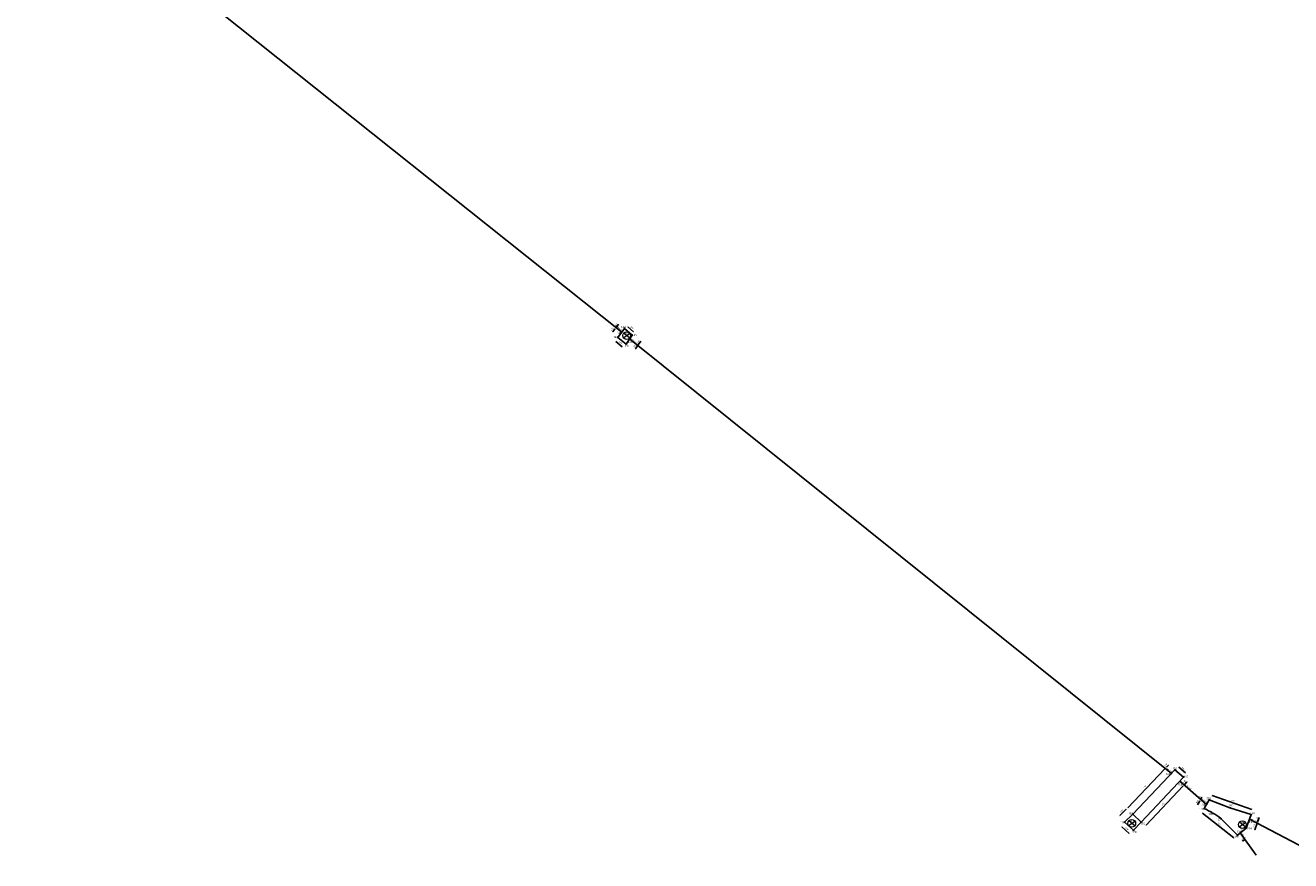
# Model space of a CAD drawing. Extents: x 563335 to 563800, y 5936771 to 5937339.
# Tile 4 of 9: x 563593 to 563695, y 5936988 to 5937055. Entities that reach past the tile are written whole.
import ezdxf

# ---------------------------------------------------------------- set-up
doc = ezdxf.new("R2010")
doc.units = 0
for name, color, linetype in [('Achsen_M', 32, 'Continuous'), ('Bauwerke', 250, 'Continuous'), ('bemaßung', 252, 'Continuous'), ('beschriftung layout', 7, 'Continuous')]:
    doc.layers.add(name, color=color, linetype=linetype)
for name, color, linetype, lineweight in [('VERM_Punkt_Nr', 7, 'Continuous', 25), ('VERM_Siel_Symbol', 7, 'Continuous', 18), ('VERM_Topo_Symbol', 7, 'Continuous', 18)]:
    doc.layers.add(name, color=color, linetype=linetype, lineweight=lineweight)
doc.styles.add('Segoe UI', font='segoeui.ttf', dxfattribs={"height": 12})
doc.styles.get("Standard").update_dxf_attribs({"font": 'swissc.ttf'})
doc.styles.add('VERM_ARIAL', font='arial.ttf', dxfattribs={"width": 0.875, "height": 1.6})
doc.dimstyles.new('Beschriftung', dxfattribs={"dimscale": 0, "dimtxt": 0.1, "dimasz": 0.1, "dimexe": 1.25, "dimexo": 0.625, "dimgap": 0.1, "dimtad": 1, "dimtxsty": 'Standard', "dimcen": 0.25, "dimse1": 1, "dimse2": 1, "dimadec": 0, "dimazin": 0, "dimtfac": 1, "dimtmove": 1, "dimatfit": 3, "dimfxl": 1, "dimarcsym": 0})

# ---------------------------------------------------------------- blocks, each defined once
blk = doc.blocks.new('2DECKEL')
at = {"color": 0, "linetype": 'ByBlock', "lineweight": -2}
for p, q in [((-2.6, -1.7), (2.6, 1.7)), ((2.4, -1.9), (-2.4, 1.9))]:
    blk.add_line(p, q, dxfattribs=at)
blk.add_circle((0, 0), 3.1, dxfattribs=at)
at = {"layer": 'VERM_Punkt_Nr', "color": 0, "style": 'VERM_ARIAL', "width": 0.875}
blk.add_attdef('PNR', (4.1, 1.4), '', height=1.6, dxfattribs=at)
blk = doc.blocks.new('2LTG')
at = {"linetype": 'ByBlock', "lineweight": -2, "ltscale": 0.8}
h = blk.add_hatch(color=0, dxfattribs=at)
edge = h.paths.add_edge_path()
edge.add_arc((0, 0), 0.3, 0, 360)
at = {"color": 0, "linetype": 'ByBlock', "lineweight": -2}
blk.add_circle((0, 0), 0.3, dxfattribs=at)
blk.add_point((0, 0), dxfattribs=at)
blk.add_point((0, 0), dxfattribs=at)
at = {"layer": 'VERM_Punkt_Nr', "color": 0, "style": 'VERM_ARIAL', "width": 0.875}
blk.add_attdef('PNR', (1.2, 1.4), '', height=1.6, dxfattribs=at)
blk = doc.blocks.new('3ALL_PKT')
at = {"linetype": 'ByBlock', "lineweight": -2, "ltscale": 0.8}
h = blk.add_hatch(color=0, dxfattribs=at)
edge = h.paths.add_edge_path()
edge.add_arc((0, 0), 0.3, 0, 360)
at = {"color": 0, "linetype": 'ByBlock', "lineweight": -2}
blk.add_circle((0, 0), 0.3, dxfattribs=at)
blk.add_point((0, 0), dxfattribs=at)
blk.add_point((0, 0), dxfattribs=at)
at = {"layer": 'VERM_Punkt_Nr', "color": 0, "style": 'VERM_ARIAL', "width": 0.875}
blk.add_attdef('PNR', (1, 1.4), '', height=1.6, dxfattribs=at)
blk = doc.blocks.new('*D115')
at = {"layer": 'bemaßung', "color": 0, "lineweight": -2, "transparency": 16777216}
blk.add_line((563641.6, 5937031.04), (563642.06, 5937030.64), dxfattribs=at)
at = {"layer": 'bemaßung', "color": 0, "transparency": 16777216}
for points in [[(563641.61, 5937031.05), (563641.59, 5937031.03), (563641.52, 5937031.11)], [(563642.07, 5937030.65), (563642.05, 5937030.63), (563642.13, 5937030.58)]]:
    blk.add_solid(points, dxfattribs=at)
at = {"layer": 'Defpoints', "color": 0, "transparency": 16777216}
for p in [(563641.34, 5937030.89, 11), (563641.94, 5937030.36, 11.01), (563642.13, 5937030.58)]:
    blk.add_point(p, dxfattribs=at)
at = {"layer": 'bemaßung', "color": 0, "transparency": 16777216, "insert": (563641.93, 5937030.96), "char_height": 0.1, "attachment_point": 5, "rotation": 318.8009}
blk.add_mtext('0,81', dxfattribs=at)
blk = doc.blocks.new('*D116')
at = {"layer": 'bemaßung', "color": 0, "lineweight": -2, "transparency": 16777216}
blk.add_line((563640.65, 5937029.85), (563641.16, 5937029.43), dxfattribs=at)
at = {"layer": 'bemaßung', "color": 0, "transparency": 16777216}
for points in [[(563640.67, 5937029.86), (563640.64, 5937029.84), (563640.58, 5937029.91)], [(563641.17, 5937029.44), (563641.15, 5937029.42), (563641.24, 5937029.37)]]:
    blk.add_solid(points, dxfattribs=at)
at = {"layer": 'Defpoints', "color": 0, "transparency": 16777216}
for p in [(563640.81, 5937030.19, 11), (563641.24, 5937029.37), (563641.47, 5937029.64, 10.99)]:
    blk.add_point(p, dxfattribs=at)
at = {"layer": 'bemaßung', "color": 0, "transparency": 16777216, "insert": (563641.01, 5937029.76), "char_height": 0.1, "attachment_point": 5, "rotation": 320.4139}
blk.add_mtext('0,86', dxfattribs=at)
blk = doc.blocks.new('*D119')
at = {"layer": 'bemaßung', "color": 0, "lineweight": -2, "transparency": 16777216}
blk.add_line((563640.39, 5937030.63), (563640.57, 5937030.87), dxfattribs=at)
at = {"layer": 'bemaßung', "color": 0, "transparency": 16777216}
for points in [[(563640.37, 5937030.64), (563640.4, 5937030.62), (563640.33, 5937030.55)], [(563640.56, 5937030.88), (563640.59, 5937030.86), (563640.63, 5937030.95)]]:
    blk.add_solid(points, dxfattribs=at)
at = {"layer": 'Defpoints', "color": 0, "transparency": 16777216}
for p in [(563640.63, 5937030.95), (563641.11, 5937030.6, 11), (563640.81, 5937030.19, 11)]:
    blk.add_point(p, dxfattribs=at)
at = {"layer": 'bemaßung', "color": 0, "transparency": 16777216, "insert": (563640.35, 5937030.85), "char_height": 0.1, "attachment_point": 5, "rotation": 53.1431}
blk.add_mtext('0,51', dxfattribs=at)
blk = doc.blocks.new('*D121')
at = {"layer": 'bemaßung', "color": 0, "lineweight": -2, "transparency": 16777216}
blk.add_line((563642.22, 5937029.26), (563642.39, 5937029.51), dxfattribs=at)
at = {"layer": 'bemaßung', "color": 0, "transparency": 16777216}
for points in [[(563642.37, 5937029.52), (563642.4, 5937029.5), (563642.44, 5937029.59)], [(563642.21, 5937029.27), (563642.24, 5937029.25), (563642.17, 5937029.18)]]:
    blk.add_solid(points, dxfattribs=at)
at = {"layer": 'Defpoints', "color": 0, "transparency": 16777216}
for p in [(563641.47, 5937029.64, 10.99), (563641.74, 5937030.06, 11.01), (563642.44, 5937029.59)]:
    blk.add_point(p, dxfattribs=at)
at = {"layer": 'bemaßung', "color": 0, "transparency": 16777216, "insert": (563642.17, 5937029.47), "char_height": 0.1, "attachment_point": 5, "rotation": 56.383}
blk.add_mtext('0,5', dxfattribs=at)
blk = doc.blocks.new('*D123')
at = {"layer": 'bemaßung', "color": 0, "lineweight": -2, "transparency": 16777216}
blk.add_line((563686.01, 5936995.55), (563686.55, 5936995.1), dxfattribs=at)
at = {"layer": 'bemaßung', "color": 0, "transparency": 16777216}
for points in [[(563686.02, 5936995.57), (563686, 5936995.54), (563685.93, 5936995.62)], [(563686.56, 5936995.11), (563686.54, 5936995.09), (563686.63, 5936995.04)]]:
    blk.add_solid(points, dxfattribs=at)
at = {"layer": 'Defpoints', "color": 0, "transparency": 16777216}
for p in [(563685.7, 5936995.35, 10.56), (563686.4, 5936994.76, 10.53), (563686.63, 5936995.04)]:
    blk.add_point(p, dxfattribs=at)
at = {"layer": 'bemaßung', "color": 0, "transparency": 16777216, "insert": (563686.38, 5936995.45), "char_height": 0.1, "attachment_point": 5, "rotation": 320.0235}
blk.add_mtext('0,91', dxfattribs=at)
blk = doc.blocks.new('*D124')
at = {"layer": 'bemaßung', "color": 0, "lineweight": -2, "transparency": 16777216}
blk.add_line((563681.42, 5936990.74), (563682, 5936990.22), dxfattribs=at)
at = {"layer": 'bemaßung', "color": 0, "transparency": 16777216}
for points in [[(563681.43, 5936990.76), (563681.41, 5936990.73), (563681.35, 5936990.81)], [(563682.01, 5936990.23), (563681.99, 5936990.2), (563682.08, 5936990.15)]]:
    blk.add_solid(points, dxfattribs=at)
at = {"layer": 'Defpoints', "color": 0, "transparency": 16777216}
for p in [(563681.63, 5936991.13, 10.66), (563682.08, 5936990.15), (563682.36, 5936990.47, 10.7)]:
    blk.add_point(p, dxfattribs=at)
at = {"layer": 'bemaßung', "color": 0, "transparency": 16777216, "insert": (563681.82, 5936990.6), "char_height": 0.1, "attachment_point": 5, "rotation": 317.8547}
blk.add_mtext('0,99', dxfattribs=at)
blk = doc.blocks.new('*D127')
at = {"layer": 'bemaßung', "color": 0, "lineweight": -2, "transparency": 16777216}
blk.add_line((563685.17, 5936995.71), (563685.02, 5936995.55), dxfattribs=at)
at = {"layer": 'bemaßung', "color": 0, "transparency": 16777216}
for points in [[(563685.16, 5936995.72), (563685.19, 5936995.7), (563685.24, 5936995.79)], [(563685.01, 5936995.57), (563685.03, 5936995.54), (563684.95, 5936995.48)]]:
    blk.add_solid(points, dxfattribs=at)
at = {"layer": 'Defpoints', "color": 0, "transparency": 16777216}
for p in [(563684.95, 5936995.48), (563685.41, 5936995.04, 10.56), (563685.7, 5936995.35, 10.56)]:
    blk.add_point(p, dxfattribs=at)
at = {"layer": 'bemaßung', "color": 0, "transparency": 16777216, "insert": (563684.98, 5936995.74), "char_height": 0.1, "attachment_point": 5, "rotation": 46.3473}
blk.add_mtext('0,42', dxfattribs=at)
blk = doc.blocks.new('*D129')
at = {"layer": 'bemaßung', "color": 0, "lineweight": -2, "transparency": 16777216}
blk.add_line((563684.88, 5936995.41), (563681.91, 5936992.29), dxfattribs=at)
at = {"layer": 'bemaßung', "color": 0, "transparency": 16777216}
for points in [[(563684.87, 5936995.42), (563684.9, 5936995.4), (563684.95, 5936995.48)], [(563681.9, 5936992.3), (563681.92, 5936992.28), (563681.84, 5936992.22)]]:
    blk.add_solid(points, dxfattribs=at)
at = {"layer": 'Defpoints', "color": 0, "transparency": 16777216}
for p in [(563685.41, 5936995.04, 10.56), (563681.84, 5936992.22), (563682.3, 5936991.78, 10.61)]:
    blk.add_point(p, dxfattribs=at)
at = {"layer": 'bemaßung', "color": 0, "transparency": 16777216, "insert": (563683.28, 5936993.96), "char_height": 0.1, "attachment_point": 5, "rotation": 46.3473}
blk.add_mtext('4,51', dxfattribs=at)
blk = doc.blocks.new('*D130')
at = {"layer": 'bemaßung', "color": 0, "lineweight": -2, "transparency": 16777216}
blk.add_line((563686.36, 5936994.05), (563683.38, 5936990.89), dxfattribs=at)
at = {"layer": 'bemaßung', "color": 0, "transparency": 16777216}
for points in [[(563686.34, 5936994.06), (563686.37, 5936994.03), (563686.43, 5936994.12)], [(563683.36, 5936990.9), (563683.39, 5936990.88), (563683.31, 5936990.82)]]:
    blk.add_solid(points, dxfattribs=at)
at = {"layer": 'Defpoints', "color": 0, "transparency": 16777216}
for p in [(563686.09, 5936994.44, 10.52), (563682.97, 5936991.13, 10.6), (563683.31, 5936990.82)]:
    blk.add_point(p, dxfattribs=at)
at = {"layer": 'bemaßung', "color": 0, "transparency": 16777216, "insert": (563684.75, 5936992.58), "char_height": 0.1, "attachment_point": 5, "rotation": 46.6441}
blk.add_mtext('4,54', dxfattribs=at)
blk = doc.blocks.new('*D131')
at = {"layer": 'bemaßung', "color": 0, "lineweight": -2, "transparency": 16777216}
blk.add_line((563681.26, 5936991.66), (563681.78, 5936992.16), dxfattribs=at)
at = {"layer": 'bemaßung', "color": 0, "transparency": 16777216}
for points in [[(563681.25, 5936991.67), (563681.27, 5936991.65), (563681.19, 5936991.59)], [(563681.77, 5936992.18), (563681.8, 5936992.15), (563681.86, 5936992.23)]]:
    blk.add_solid(points, dxfattribs=at)
at = {"layer": 'Defpoints', "color": 0, "transparency": 16777216}
for p in [(563681.86, 5936992.23), (563682.3, 5936991.78, 10.61), (563681.63, 5936991.13, 10.66)]:
    blk.add_point(p, dxfattribs=at)
at = {"layer": 'bemaßung', "color": 0, "transparency": 16777216, "insert": (563681.41, 5936992.03), "char_height": 0.1, "attachment_point": 5, "rotation": 44.1732}
blk.add_mtext('0,93', dxfattribs=at)
blk = doc.blocks.new('*D132')
at = {"layer": 'bemaßung', "color": 0, "lineweight": -2, "transparency": 16777216}
blk.add_line((563686.49, 5936994.19), (563686.66, 5936994.38), dxfattribs=at)
at = {"layer": 'bemaßung', "color": 0, "transparency": 16777216}
for points in [[(563686.48, 5936994.2), (563686.5, 5936994.18), (563686.42, 5936994.12)], [(563686.65, 5936994.39), (563686.68, 5936994.36), (563686.73, 5936994.45)]]:
    blk.add_solid(points, dxfattribs=at)
at = {"layer": 'Defpoints', "color": 0, "transparency": 16777216}
for p in [(563686.4, 5936994.76, 10.53), (563686.09, 5936994.44, 10.52), (563686.73, 5936994.45)]:
    blk.add_point(p, dxfattribs=at)
at = {"layer": 'bemaßung', "color": 0, "transparency": 16777216, "insert": (563686.46, 5936994.39), "char_height": 0.1, "attachment_point": 5, "rotation": 46.6441}
blk.add_mtext('0,45', dxfattribs=at)
blk = doc.blocks.new('*D133')
at = {"layer": 'bemaßung', "color": 0, "lineweight": -2, "transparency": 16777216}
blk.add_line((563688.7, 5936993.27), (563691.89, 5936992.14), dxfattribs=at)
at = {"layer": 'bemaßung', "color": 0, "transparency": 16777216}
for points in [[(563688.7, 5936993.28), (563688.69, 5936993.25), (563688.6, 5936993.3)], [(563691.89, 5936992.16), (563691.88, 5936992.13), (563691.98, 5936992.11)]]:
    blk.add_solid(points, dxfattribs=at)
at = {"layer": 'Defpoints', "color": 0, "transparency": 16777216}
for p in [(563688.47, 5936992.93, 10.49), (563691.85, 5936991.73, 10.4), (563691.98, 5936992.11)]:
    blk.add_point(p, dxfattribs=at)
at = {"layer": 'bemaßung', "color": 0, "transparency": 16777216, "insert": (563690.35, 5936992.86), "char_height": 0.1, "attachment_point": 5, "rotation": 340.5317}
blk.add_mtext('3,58', dxfattribs=at)
blk = doc.blocks.new('*D137')
at = {"layer": 'bemaßung', "color": 0, "lineweight": -2, "transparency": 16777216}
blk.add_line((563692.13, 5936990.51), (563692.32, 5936991.04), dxfattribs=at)
at = {"layer": 'bemaßung', "color": 0, "transparency": 16777216}
for points in [[(563692.3, 5936991.04), (563692.33, 5936991.03), (563692.35, 5936991.13)], [(563692.11, 5936990.52), (563692.14, 5936990.5), (563692.09, 5936990.42)]]:
    blk.add_solid(points, dxfattribs=at)
at = {"layer": 'Defpoints', "color": 0, "transparency": 16777216}
for p in [(563691.45, 5936990.65, 10.38), (563691.71, 5936991.36, 10.39), (563692.35, 5936991.13)]:
    blk.add_point(p, dxfattribs=at)
at = {"layer": 'bemaßung', "color": 0, "transparency": 16777216, "insert": (563692.07, 5936990.83), "char_height": 0.1, "attachment_point": 5, "rotation": 69.9104}
blk.add_mtext('0,76', dxfattribs=at)
blk = doc.blocks.new('*D138')
at = {"layer": 'bemaßung', "color": 0, "lineweight": -2, "transparency": 16777216}
blk.add_line((563687.91, 5936991.86), (563690.44, 5936989.86), dxfattribs=at)
at = {"layer": 'bemaßung', "color": 0, "transparency": 16777216}
for points in [[(563687.92, 5936991.87), (563687.9, 5936991.84), (563687.83, 5936991.92)], [(563690.45, 5936989.87), (563690.43, 5936989.84), (563690.51, 5936989.79)]]:
    blk.add_solid(points, dxfattribs=at)
at = {"layer": 'Defpoints', "color": 0, "transparency": 16777216}
for p in [(563688.06, 5936992.21, 10.48), (563690.51, 5936989.79), (563690.75, 5936990.09, 10.38)]:
    blk.add_point(p, dxfattribs=at)
at = {"layer": 'bemaßung', "color": 0, "transparency": 16777216, "insert": (563689.27, 5936990.98), "char_height": 0.1, "attachment_point": 5, "rotation": 321.6412}
blk.add_mtext('3,42', dxfattribs=at)
blk = doc.blocks.new('*D140')
at = {"layer": 'bemaßung', "color": 0, "lineweight": -2, "transparency": 16777216}
blk.add_line((563687.76, 5936992.94), (563687.88, 5936993.14), dxfattribs=at)
at = {"layer": 'bemaßung', "color": 0, "transparency": 16777216}
for points in [[(563687.75, 5936992.94), (563687.78, 5936992.93), (563687.71, 5936992.85)], [(563687.87, 5936993.15), (563687.9, 5936993.14), (563687.93, 5936993.23)]]:
    blk.add_solid(points, dxfattribs=at)
at = {"layer": 'Defpoints', "color": 0, "transparency": 16777216}
for p in [(563687.93, 5936993.23), (563688.47, 5936992.93, 10.49), (563688.25, 5936992.54, 10.48)]:
    blk.add_point(p, dxfattribs=at)
at = {"layer": 'bemaßung', "color": 0, "transparency": 16777216, "insert": (563687.68, 5936993.12), "char_height": 0.1, "attachment_point": 5, "rotation": 60.3787}
blk.add_mtext('0,44', dxfattribs=at)

msp = doc.modelspace()

# ---------------------------------------------------------------- linework, layer by layer
at = {"layer": 'Achsen_M'}
for p, q in [((563593.047, 5937068.934, 11.297), (563641.112, 5937030.595, 11.003)), ((563641.744, 5937030.059, 11.012), (563685.414, 5936995.041, 10.563)), ((563686.089, 5936994.436, 10.52), (563688.252, 5936992.543, 10.477)), ((563691.714, 5936991.365, 10.386), (563698.08, 5936988.021, 10.234)), ((563690.957, 5936990.255, 10.492), (563692.251, 5936988.472))]:
    msp.add_line(p, q, dxfattribs=at)
at = {"layer": 'Bauwerke'}
for p, q in [((563640.807, 5937030.189, 11.001), (563641.335, 5937030.893, 10.997)), ((563641.335, 5937030.893, 10.997), (563641.944, 5937030.36, 11.011)), ((563641.944, 5937030.36, 11.011), (563641.467, 5937029.644, 10.993)), ((563641.467, 5937029.644, 10.993), (563640.807, 5937030.189, 11.001)), ((563685.704, 5936995.346, 10.563), (563682.3, 5936991.777, 10.606)), ((563682.972, 5936991.135, 10.602), (563686.399, 5936994.764, 10.534)), ((563686.399, 5936994.764, 10.534), (563685.704, 5936995.346, 10.563)), ((563688.064, 5936992.213, 10.484), (563688.469, 5936992.926, 10.494)), ((563688.469, 5936992.926, 10.494), (563690.11, 5936992.292, 10.455)), ((563681.634, 5936991.13, 10.66), (563682.3, 5936991.777, 10.606)), ((563682.3, 5936991.777, 10.606), (563682.972, 5936991.135, 10.602)), ((563690.11, 5936992.292, 10.455), (563691.848, 5936991.731, 10.396)), ((563691.848, 5936991.731, 10.396), (563691.453, 5936990.65, 10.381)), ((563682.365, 5936990.469, 10.704), (563681.634, 5936991.13, 10.66)), ((563682.972, 5936991.135, 10.602), (563682.365, 5936990.469, 10.704)), ((563689.403, 5936991.425, 10.443), (563690.748, 5936990.089, 10.383)), ((563691.453, 5936990.65, 10.381), (563690.748, 5936990.089, 10.383))]:
    msp.add_line(p, q, dxfattribs=at)
msp.add_arc((563685.579, 5936986.459, 10.484), 6.268, 52.40633, 66.64513, dxfattribs=at)
at = {"layer": 'bemaßung'}
for p, q in [((563640.633, 5937030.955), (563640.856, 5937031.253)), ((563640.693, 5937031.035), (563640.752, 5937031.115)), ((563640.796, 5937031.173), (563640.736, 5937031.093)), ((563642.444, 5937029.594), (563642.644, 5937029.895)), ((563642.499, 5937029.677), (563642.555, 5937029.76)), ((563642.589, 5937029.812), (563642.533, 5937029.728)), ((563687.527, 5936992.518), (563687.715, 5936992.849)), ((563687.576, 5936992.605), (563687.625, 5936992.692)), ((563687.665, 5936992.762), (563687.616, 5936992.675)), ((563692.353, 5936991.131), (563692.487, 5936991.497)), ((563692.388, 5936991.225), (563692.422, 5936991.319)), ((563692.453, 5936991.403), (563692.419, 5936991.31)), ((563691.144, 5936989.592), (563691.352, 5936989.759)), ((563691.274, 5936989.696), (563691.196, 5936989.634)), ((563691.222, 5936989.655), (563691.3, 5936989.717))]:
    msp.add_line(p, q, dxfattribs=at)
for points in [[(563640.706, 5937031.025), (563640.679, 5937031.045), (563640.633, 5937030.955)], [(563640.809, 5937031.163), (563640.783, 5937031.183), (563640.856, 5937031.253)], [(563642.513, 5937029.668), (563642.485, 5937029.686), (563642.444, 5937029.594)], [(563642.603, 5937029.802), (563642.575, 5937029.821), (563642.644, 5937029.895)], [(563687.591, 5936992.597), (563687.562, 5936992.614), (563687.527, 5936992.518)], [(563687.68, 5936992.754), (563687.651, 5936992.77), (563687.715, 5936992.849)], [(563692.403, 5936991.219), (563692.372, 5936991.23), (563692.353, 5936991.131)], [(563692.469, 5936991.398), (563692.437, 5936991.409), (563692.487, 5936991.497)], [(563691.232, 5936989.642), (563691.211, 5936989.668), (563691.144, 5936989.592)], [(563691.285, 5936989.683), (563691.264, 5936989.709), (563691.352, 5936989.759)]]:
    msp.add_solid(points, dxfattribs=at)
at = {"layer": 'VERM_Siel_Symbol'}
for p in [(563641.109, 5937030.598, 11.003), (563641.503, 5937030.333, 11.024), (563641.76, 5937030.046, 11.012), (563685.407, 5936995.047, 10.563), (563686.124, 5936994.406, 10.52), (563688.241, 5936992.553, 10.477), (563682.224, 5936991.029, 10.688), (563691.129, 5936990.928, 10.402), (563691.733, 5936991.355, 10.385), (563690.971, 5936990.236, 10.38)]:
    msp.add_point(p, dxfattribs=at)
at = {"layer": 'VERM_Topo_Symbol'}
for p in [(563641.335, 5937030.893, 10.997), (563641.944, 5937030.36, 11.011), (563640.807, 5937030.189, 11.001), (563641.467, 5937029.644, 10.993), (563685.704, 5936995.346, 10.563), (563686.399, 5936994.764, 10.534), (563688.469, 5936992.926, 10.494), (563682.3, 5936991.777, 10.606), (563688.064, 5936992.213, 10.484), (563688.658, 5936991.918, 10.457), (563690.11, 5936992.292, 10.455), (563691.848, 5936991.731, 10.396), (563681.634, 5936991.13, 10.66), (563682.972, 5936991.135, 10.602), (563689.403, 5936991.425, 10.443), (563691.453, 5936990.65, 10.381), (563682.365, 5936990.469, 10.704), (563690.748, 5936990.089, 10.383)]:
    msp.add_point(p, dxfattribs=at)

# ---------------------------------------------------------------- block references
at = {"layer": 'VERM_Siel_Symbol'}
ref = msp.add_blockref('2LTG', (563641.109, 5937030.598, 11.003), dxfattribs=dict(at, xscale=0.1, yscale=0.1, zscale=0.1))
ref.add_attrib('PNR', '149', (563640.72, 5937030.486, 11.003), dxfattribs={"layer": 'VERM_Punkt_Nr', "color": 0, "height": 0.16, "style": 'Segoe UI', "width": 0.875})
ref = msp.add_blockref('2DECKEL', (563641.503, 5937030.333, 11.024), dxfattribs=dict(at, xscale=0.1, yscale=0.1, zscale=0.1))
ref.add_attrib('PNR', '1038', (563641.296, 5937030.427, 11.024), dxfattribs={"layer": 'VERM_Punkt_Nr', "color": 0, "height": 0.16, "style": 'Segoe UI', "width": 0.875})
ref = msp.add_blockref('2LTG', (563641.76, 5937030.046, 11.012), dxfattribs=dict(at, xscale=0.1, yscale=0.1, zscale=0.1))
ref.add_attrib('PNR', '146', (563641.624, 5937029.739, 11.012), dxfattribs={"layer": 'VERM_Punkt_Nr', "color": 0, "height": 0.16, "style": 'Segoe UI', "width": 0.875})
ref = msp.add_blockref('2LTG', (563685.407, 5936995.047, 10.563), dxfattribs=dict(at, xscale=0.1, yscale=0.1, zscale=0.1))
ref.add_attrib('PNR', '163', (563684.953, 5936994.915, 10.563), dxfattribs={"layer": 'VERM_Punkt_Nr', "color": 0, "height": 0.16, "style": 'Segoe UI', "width": 0.875})
ref = msp.add_blockref('2LTG', (563686.124, 5936994.406, 10.52), dxfattribs=dict(at, xscale=0.1, yscale=0.1, zscale=0.1))
ref.add_attrib('PNR', '158', (563685.913, 5936994.093, 10.52), dxfattribs={"layer": 'VERM_Punkt_Nr', "color": 0, "height": 0.16, "style": 'Segoe UI', "width": 0.875})
ref = msp.add_blockref('2LTG', (563688.241, 5936992.553, 10.477), dxfattribs=dict(at, xscale=0.1, yscale=0.1, zscale=0.1))
ref.add_attrib('PNR', '200', (563687.837, 5936992.442, 10.477), dxfattribs={"layer": 'VERM_Punkt_Nr', "color": 0, "height": 0.16, "style": 'Segoe UI', "width": 0.875})
ref = msp.add_blockref('2DECKEL', (563682.224, 5936991.029, 10.688), dxfattribs=dict(at, xscale=0.1, yscale=0.1, zscale=0.1))
ref.add_attrib('PNR', '1039', (563682.004, 5936991.127, 10.688), dxfattribs={"layer": 'VERM_Punkt_Nr', "color": 0, "height": 0.16, "style": 'Segoe UI', "width": 0.875})
ref = msp.add_blockref('2DECKEL', (563691.129, 5936990.928, 10.402), dxfattribs=dict(at, xscale=0.1, yscale=0.1, zscale=0.1))
ref.add_attrib('PNR', '1040', (563690.924, 5936991.02, 10.402), dxfattribs={"layer": 'VERM_Punkt_Nr', "color": 0, "height": 0.16, "style": 'Segoe UI', "width": 0.875})
ref = msp.add_blockref('2LTG', (563691.733, 5936991.355, 10.385), dxfattribs=dict(at, xscale=0.1, yscale=0.1, zscale=0.1))
ref.add_attrib('PNR', '193', (563691.67, 5936991.055, 10.385), dxfattribs={"layer": 'VERM_Punkt_Nr', "color": 0, "height": 0.16, "style": 'Segoe UI', "width": 0.875})
ref = msp.add_blockref('2LTG', (563690.971, 5936990.236, 10.38), dxfattribs=dict(at, xscale=0.1, yscale=0.1, zscale=0.1))
ref.add_attrib('PNR', '195', (563690.682, 5936990.291, 10.38), dxfattribs={"layer": 'VERM_Punkt_Nr', "color": 0, "height": 0.16, "style": 'Segoe UI', "width": 0.875})
at = {"layer": 'VERM_Topo_Symbol'}
ref = msp.add_blockref('3ALL_PKT', (563641.335, 5937030.893, 10.997), dxfattribs=dict(at, xscale=0.1, yscale=0.1, zscale=0.1))
ref.add_attrib('PNR', '144', (563641.054, 5937030.933, 10.997), dxfattribs={"layer": 'VERM_Punkt_Nr', "color": 0, "height": 0.16, "style": 'Segoe UI', "width": 0.875})
ref = msp.add_blockref('3ALL_PKT', (563641.944, 5937030.36, 11.011), dxfattribs=dict(at, xscale=0.1, yscale=0.1, zscale=0.1))
ref.add_attrib('PNR', '145', (563641.94, 5937030.294, 11.011), dxfattribs={"layer": 'VERM_Punkt_Nr', "color": 0, "height": 0.16, "style": 'Segoe UI', "width": 0.875})
ref = msp.add_blockref('3ALL_PKT', (563640.807, 5937030.189, 11.001), dxfattribs=dict(at, xscale=0.1, yscale=0.1, zscale=0.1))
ref.add_attrib('PNR', '148', (563640.436, 5937030.128, 11.001), dxfattribs={"layer": 'VERM_Punkt_Nr', "color": 0, "height": 0.16, "style": 'Segoe UI', "width": 0.875})
ref = msp.add_blockref('3ALL_PKT', (563641.467, 5937029.644, 10.993), dxfattribs=dict(at, xscale=0.1, yscale=0.1, zscale=0.1))
ref.add_attrib('PNR', '147', (563641.346, 5937029.42, 10.993), dxfattribs={"layer": 'VERM_Punkt_Nr', "color": 0, "height": 0.16, "style": 'Segoe UI', "width": 0.875})
ref = msp.add_blockref('3ALL_PKT', (563685.704, 5936995.346, 10.563), dxfattribs=dict(at, xscale=0.1, yscale=0.1, zscale=0.1))
ref.add_attrib('PNR', '156', (563685.517, 5936995.384, 10.563), dxfattribs={"layer": 'VERM_Punkt_Nr', "color": 0, "height": 0.16, "style": 'Segoe UI', "width": 0.875})
ref = msp.add_blockref('3ALL_PKT', (563686.399, 5936994.764, 10.534), dxfattribs=dict(at, xscale=0.1, yscale=0.1, zscale=0.1))
ref.add_attrib('PNR', '157', (563686.405, 5936994.7, 10.534), dxfattribs={"layer": 'VERM_Punkt_Nr', "color": 0, "height": 0.16, "style": 'Segoe UI', "width": 0.875})
ref = msp.add_blockref('3ALL_PKT', (563688.469, 5936992.926, 10.494), dxfattribs=dict(at, xscale=0.1, yscale=0.1, zscale=0.1))
ref.add_attrib('PNR', '201', (563688.233, 5936992.963, 10.494), dxfattribs={"layer": 'VERM_Punkt_Nr', "color": 0, "height": 0.16, "style": 'Segoe UI', "width": 0.875})
ref = msp.add_blockref('3ALL_PKT', (563682.3, 5936991.777, 10.606), dxfattribs=dict(at, xscale=0.1, yscale=0.1, zscale=0.1))
ref.add_attrib('PNR', '162', (563681.937, 5936991.752, 10.606), dxfattribs={"layer": 'VERM_Punkt_Nr', "color": 0, "height": 0.16, "style": 'Segoe UI', "width": 0.875})
ref = msp.add_blockref('3ALL_PKT', (563688.064, 5936992.213, 10.484), dxfattribs=dict(at, xscale=0.1, yscale=0.1, zscale=0.1))
ref.add_attrib('PNR', '199', (563687.678, 5936992.094, 10.484), dxfattribs={"layer": 'VERM_Punkt_Nr', "color": 0, "height": 0.16, "style": 'Segoe UI', "width": 0.875})
ref = msp.add_blockref('3ALL_PKT', (563688.658, 5936991.918, 10.457), dxfattribs=dict(at, xscale=0.1, yscale=0.1, zscale=0.1))
ref.add_attrib('PNR', '198', (563688.396, 5936991.7, 10.457), dxfattribs={"layer": 'VERM_Punkt_Nr', "color": 0, "height": 0.16, "style": 'Segoe UI', "width": 0.875})
ref = msp.add_blockref('3ALL_PKT', (563690.11, 5936992.292, 10.455), dxfattribs=dict(at, xscale=0.1, yscale=0.1, zscale=0.1))
ref.add_attrib('PNR', '202', (563690.056, 5936992.394, 10.455), dxfattribs={"layer": 'VERM_Punkt_Nr', "color": 0, "height": 0.16, "style": 'Segoe UI', "width": 0.875})
ref = msp.add_blockref('3ALL_PKT', (563691.848, 5936991.731, 10.396), dxfattribs=dict(at, xscale=0.1, yscale=0.1, zscale=0.1))
ref.add_attrib('PNR', '192', (563691.766, 5936991.787, 10.396), dxfattribs={"layer": 'VERM_Punkt_Nr', "color": 0, "height": 0.16, "style": 'Segoe UI', "width": 0.875})
ref = msp.add_blockref('3ALL_PKT', (563681.634, 5936991.13, 10.66), dxfattribs=dict(at, xscale=0.1, yscale=0.1, zscale=0.1))
ref.add_attrib('PNR', '161', (563681.31, 5936991.028, 10.66), dxfattribs={"layer": 'VERM_Punkt_Nr', "color": 0, "height": 0.16, "style": 'Segoe UI', "width": 0.875})
ref = msp.add_blockref('3ALL_PKT', (563682.972, 5936991.135, 10.602), dxfattribs=dict(at, xscale=0.1, yscale=0.1, zscale=0.1))
ref.add_attrib('PNR', '159', (563682.911, 5936990.921, 10.602), dxfattribs={"layer": 'VERM_Punkt_Nr', "color": 0, "height": 0.16, "style": 'Segoe UI', "width": 0.875})
ref = msp.add_blockref('3ALL_PKT', (563689.403, 5936991.425, 10.443), dxfattribs=dict(at, xscale=0.1, yscale=0.1, zscale=0.1))
ref.add_attrib('PNR', '197', (563689.025, 5936991.25, 10.443), dxfattribs={"layer": 'VERM_Punkt_Nr', "color": 0, "height": 0.16, "style": 'Segoe UI', "width": 0.875})
ref = msp.add_blockref('3ALL_PKT', (563691.453, 5936990.65, 10.381), dxfattribs=dict(at, xscale=0.1, yscale=0.1, zscale=0.1))
ref.add_attrib('PNR', '194', (563691.512, 5936990.535, 10.381), dxfattribs={"layer": 'VERM_Punkt_Nr', "color": 0, "height": 0.16, "style": 'Segoe UI', "width": 0.875})
ref = msp.add_blockref('3ALL_PKT', (563682.365, 5936990.469, 10.704), dxfattribs=dict(at, xscale=0.1, yscale=0.1, zscale=0.1))
ref.add_attrib('PNR', '160', (563682.228, 5936990.25, 10.704), dxfattribs={"layer": 'VERM_Punkt_Nr', "color": 0, "height": 0.16, "style": 'Segoe UI', "width": 0.875})
ref = msp.add_blockref('3ALL_PKT', (563690.748, 5936990.089, 10.383), dxfattribs=dict(at, xscale=0.1, yscale=0.1, zscale=0.1))
ref.add_attrib('PNR', '196', (563690.485, 5936989.871, 10.383), dxfattribs={"layer": 'VERM_Punkt_Nr', "color": 0, "height": 0.16, "style": 'Segoe UI', "width": 0.875})

# ---------------------------------------------------------------- texts
at = {"layer": 'Achsen_M', "char_height": 0.1, "attachment_point": 1}
for s, insert, rotation in [('\\A1;800/1300', (563640.793, 5937031.061), 319.8358), ('\\A1;800/1300', (563641.888, 5937030.132), 319.8358), ('\\A1;840/1300', (563685.096, 5936995.498), 319.8358), ('\\A1;840/1300', (563686.592, 5936994.192), 319.8358), ('\\A1;830/1300', (563687.926, 5936993.041), 319.8358), ('\\A1;790/1300', (563691.838, 5936991.438), 332.70081), ('\\A1;530/820', (563691.11, 5936990.27), 308.10154)]:
    msp.add_mtext_dynamic_manual_height_columns(s, width=0.6503, gutter_width=12.5, heights=[0], dxfattribs=dict(at, insert=insert, rotation=rotation))
at = {"layer": 'bemaßung', "char_height": 0.1, "attachment_point": 5}
for s, insert, rotation in [('0,37', (563640.642, 5937031.211), 53.14307), ('0,36', (563642.441, 5937029.813), 56.38304), ('0,38', (563687.503, 5936992.787), 60.37872), ('0,39', (563692.321, 5936991.388), 69.91044), ('0,27', (563691.158, 5936989.749), 38.54282)]:
    msp.add_mtext(s, dxfattribs=dict(at, insert=insert, rotation=rotation))
at = {"layer": 'beschriftung layout', "insert": (563691.052, 5936990.592), "char_height": 0.2, "attachment_point": 1}
msp.add_mtext_dynamic_manual_height_columns('I', width=0.36309, gutter_width=12.5, heights=[0], dxfattribs=at)

# ---------------------------------------------------------------- dimensions: what is measured, and where the dimension line sits
at = {"layer": 'bemaßung'}
for p1, p2, distance, picture, middle in [((563640.807, 5937030.189, 11.001), (563641.112, 5937030.595, 11.003), 0.599, '*D119', (563640.352, 5937030.848)), ((563641.335, 5937030.893, 10.997), (563641.944, 5937030.36, 11.011), 0.285, '*D115', (563641.933, 5937030.962)), ((563640.807, 5937030.189, 11.001), (563641.467, 5937029.644, 10.993), -0.36, '*D116', (563641.01, 5937029.762)), ((563641.467, 5937029.644, 10.993), (563641.744, 5937030.059, 11.012), -0.841, '*D121', (563642.173, 5937029.474)), ((563685.704, 5936995.346, 10.563), (563685.414, 5936995.041, 10.563), -0.637, '*D127', (563684.982, 5936995.744)), ((563685.414, 5936995.041, 10.563), (563682.3, 5936991.777, 10.606), -0.637, '*D129', (563683.28, 5936993.959)), ((563685.704, 5936995.346, 10.563), (563686.399, 5936994.764, 10.534), 0.357, '*D123', (563686.383, 5936995.45)), ((563686.089, 5936994.436, 10.52), (563686.399, 5936994.764, 10.534), -0.459, '*D132', (563686.462, 5936994.394)), ((563686.089, 5936994.436, 10.52), (563682.972, 5936991.135, 10.602), 0.462, '*D130', (563684.751, 5936992.578)), ((563688.252, 5936992.543, 10.477), (563688.469, 5936992.926, 10.494), 0.618, '*D140', (563687.684, 5936993.119)), ((563688.469, 5936992.926, 10.494), (563691.848, 5936991.731, 10.396), 0.399, '*D133', (563690.345, 5936992.856)), ((563681.634, 5936991.13, 10.66), (563682.3, 5936991.777, 10.606), 0.637, '*D131', (563681.411, 5936992.025)), ((563688.064, 5936992.213, 10.484), (563690.748, 5936990.089, 10.383), -0.376, '*D138', (563689.272, 5936990.982)), ((563681.634, 5936991.13, 10.66), (563682.365, 5936990.469, 10.704), -0.431, '*D124', (563681.818, 5936990.599)), ((563691.453, 5936990.65, 10.381), (563691.714, 5936991.365, 10.386), -0.681, '*D137', (563692.072, 5936990.829))]:
    dim = msp.add_aligned_dim(p1=p1, p2=p2, distance=distance, dimstyle='Beschriftung', dxfattribs=at)
    dim.commit()
    dim.dimension.update_dxf_attribs({"geometry": picture, "text_midpoint": middle})

doc.saveas('drawing.dxf')
